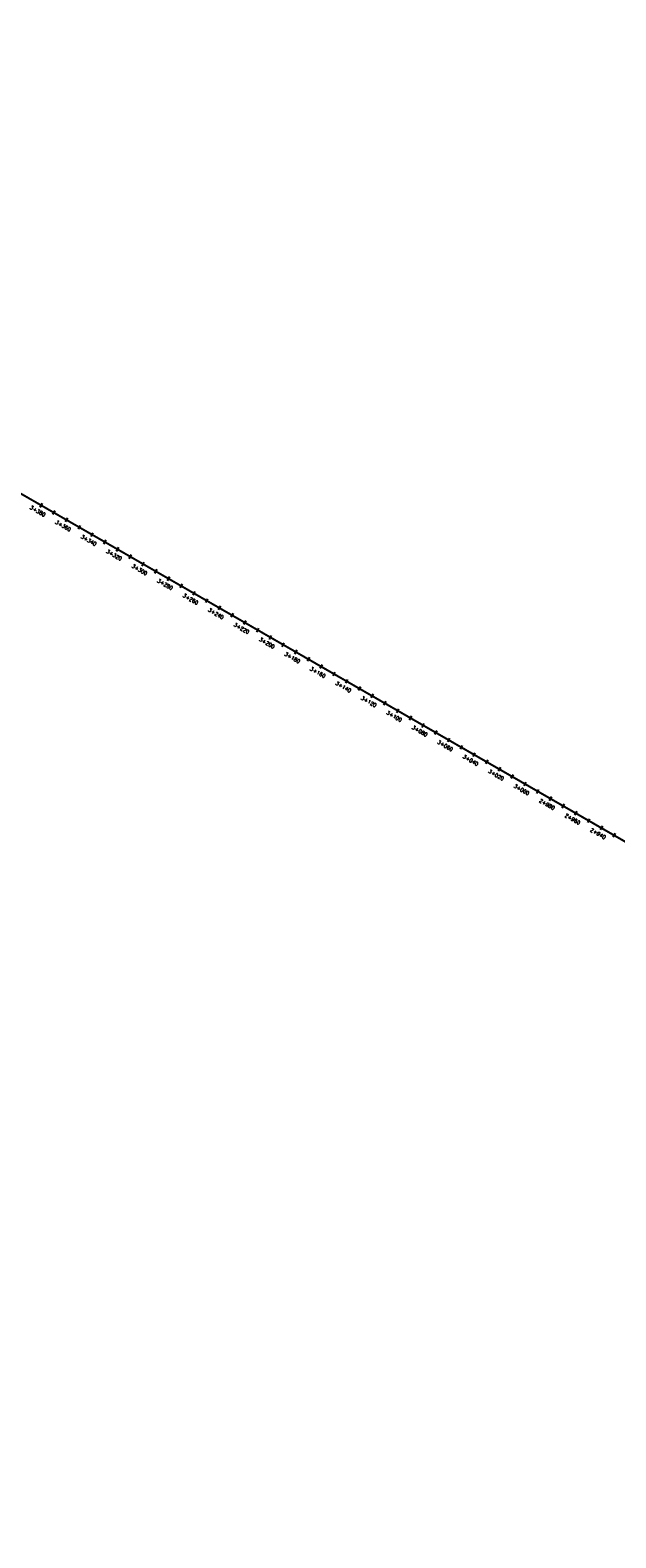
# Model space of a CAD drawing. Header units: metres. Extents: x 1075226 to 1080109, y 1572445 to 1573471.
# Tile 5 of 10: x 1076949 to 1077348, y 1572445 to 1573471. Entities that reach past the tile are written whole.
import ezdxf

# ---------------------------------------------------------------- set-up
doc = ezdxf.new("R2010")
doc.units = ezdxf.units.M
for name, color, linetype in [('C-ROAD-CNTR-N', 92, 'Continuous'), ('C-ROAD-STAN-MAJR', 11, 'Continuous'), ('C-ROAD-STAN-MINR', 11, 'Continuous')]:
    doc.layers.add(name, color=color, linetype=linetype)
doc.styles.get("Standard").update_dxf_attribs({"font": 'simplex.shx'})

# ---------------------------------------------------------------- blocks, each defined once
blk = doc.blocks.new('AeccTickLine')
blk.add_line((0, -0.5), (0, 0.5))

msp = doc.modelspace()

# ---------------------------------------------------------------- linework, layer by layer
at = {"flags": 128}
msp.add_lwpolyline([(1080096, 1573338.1), (1078176.5, 1572444.8), (1076394.5, 1573470.9), (1075229.4, 1573286.5)], dxfattribs=at)
at = {"layer": 'C-ROAD-CNTR-N', "color": 92, "linetype": 'Continuous', "lineweight": -3, "flags": 128}
msp.add_lwpolyline([(1080096, 1573338.1), (1079024.1, 1572839.2, -0.244193), (1077366.4, 1572911.3), (1076945.8, 1573153.5, 0.171517), (1075766.2, 1573371.5), (1075229.4, 1573286.5)], format="xyb", dxfattribs=at)

# ---------------------------------------------------------------- block references
at = {"layer": 'C-ROAD-STAN-MAJR', "color": 11, "linetype": 'Continuous', "lineweight": -3, "xscale": 3, "yscale": 3, "zscale": 3, "rotation": 150.0651834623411}
for p in [(1076956.3, 1573147.4), (1076973.6, 1573137.5), (1076990.9, 1573127.5), (1077008.3, 1573117.5), (1077025.6, 1573107.5), (1077042.9, 1573097.5), (1077060.3, 1573087.6), (1077077.6, 1573077.6), (1077094.9, 1573067.6), (1077112.3, 1573057.6), (1077129.6, 1573047.6), (1077146.9, 1573037.7), (1077164.2, 1573027.7), (1077181.6, 1573017.7), (1077198.9, 1573007.7), (1077216.2, 1572997.7), (1077233.6, 1572987.8), (1077250.9, 1572977.8), (1077268.2, 1572967.8), (1077285.6, 1572957.8), (1077302.9, 1572947.8), (1077320.2, 1572937.9), (1077337.6, 1572927.9)]:
    msp.add_blockref('AeccTickLine', p, dxfattribs=at)
at = {"layer": 'C-ROAD-STAN-MINR', "color": 11, "linetype": 'Continuous', "lineweight": -3, "xscale": 3, "yscale": 3, "zscale": 3, "rotation": 150.0651834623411}
for p in [(1076964.9, 1573142.5), (1076982.3, 1573132.5), (1076999.6, 1573122.5), (1077016.9, 1573112.5), (1077034.3, 1573102.5), (1077051.6, 1573092.6), (1077068.9, 1573082.6), (1077086.3, 1573072.6), (1077103.6, 1573062.6), (1077120.9, 1573052.6), (1077138.2, 1573042.7), (1077155.6, 1573032.7), (1077172.9, 1573022.7), (1077190.2, 1573012.7), (1077207.6, 1573002.7), (1077224.9, 1572992.8), (1077242.2, 1572982.8), (1077259.6, 1572972.8), (1077276.9, 1572962.8), (1077294.2, 1572952.8), (1077311.6, 1572942.8), (1077328.9, 1572932.9), (1077346.2, 1572922.9)]:
    msp.add_blockref('AeccTickLine', p, dxfattribs=at)

# ---------------------------------------------------------------- texts
at = {"layer": 'C-ROAD-STAN-MAJR', "color": 11, "linetype": 'Continuous', "lineweight": -3, "char_height": 2.54, "attachment_point": 2, "rotation": 330.0652}
for s, insert in [('3+380', (1076954.7, 1573144.7)), ('3+360', (1076972, 1573134.7)), ('3+340', (1076989.4, 1573124.8)), ('3+320', (1077006.7, 1573114.8)), ('3+300', (1077024, 1573104.8)), ('3+280', (1077041.4, 1573094.8)), ('3+260', (1077058.7, 1573084.8)), ('3+240', (1077076, 1573074.9)), ('3+220', (1077093.4, 1573064.9)), ('3+200', (1077110.7, 1573054.9)), ('3+180', (1077128, 1573044.9)), ('3+160', (1077145.3, 1573034.9)), ('3+140', (1077162.7, 1573025)), ('3+120', (1077180, 1573015)), ('3+100', (1077197.3, 1573005)), ('3+080', (1077214.7, 1572995)), ('3+060', (1077232, 1572985)), ('3+040', (1077249.3, 1572975.1)), ('3+020', (1077266.7, 1572965.1)), ('3+000', (1077284, 1572955.1)), ('2+980', (1077301.3, 1572945.1)), ('2+960', (1077318.7, 1572935.1)), ('2+940', (1077336, 1572925.2))]:
    msp.add_mtext(s, dxfattribs=dict(at, insert=insert))

doc.saveas('drawing.dxf')
